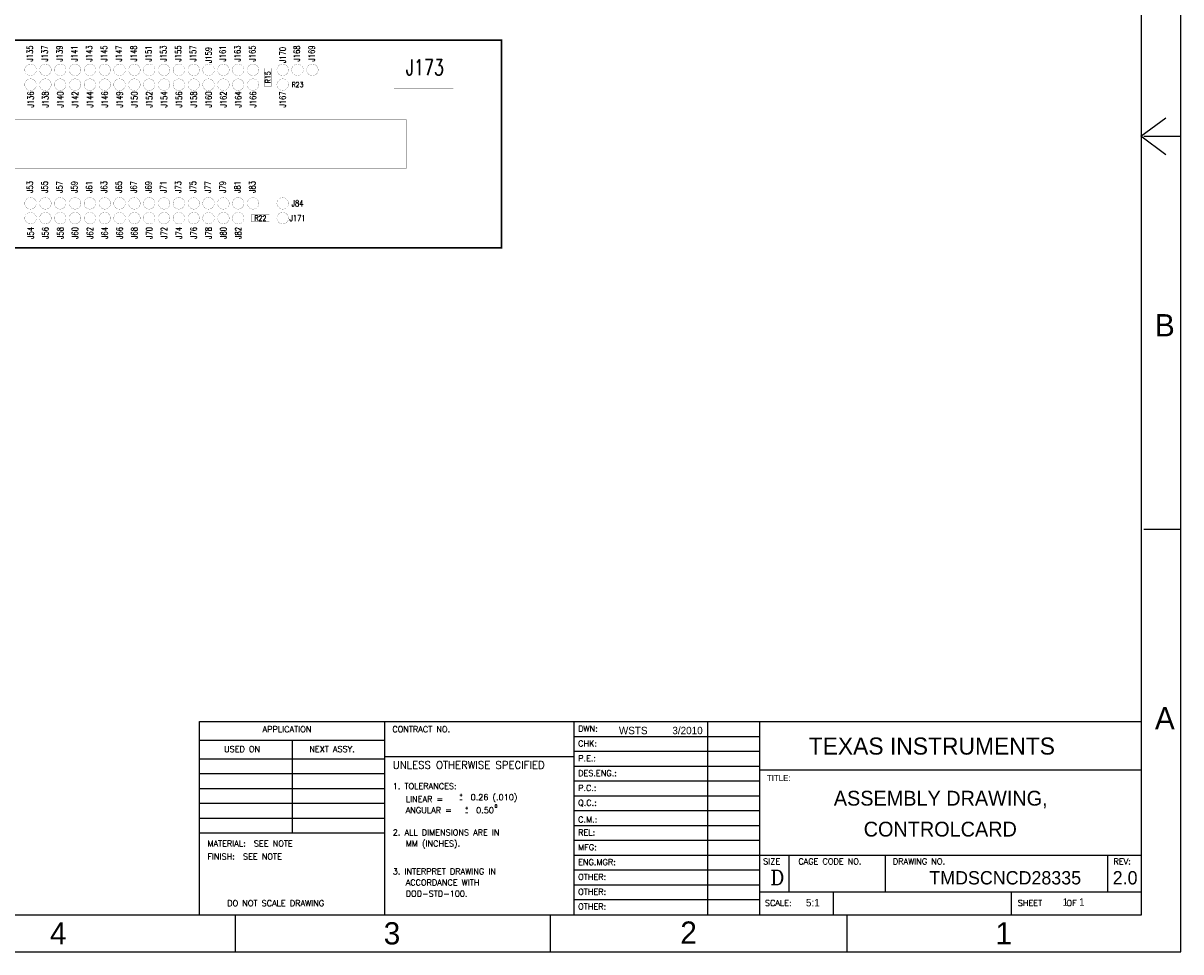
# Model space of a CAD drawing. Extents: x 44.4 to 78.4, y 44.1 to 66.1.
# Tile 5 of 6: x 62.7 to 78.4, y 44.1 to 56.6. Entities that reach past the tile are written whole.
import ezdxf
from ezdxf.enums import TextEntityAlignment as Align

# ---------------------------------------------------------------- set-up
doc = ezdxf.new("R2010")
doc.units = 0
doc.header["$MEASUREMENT"] = 0
doc.layers.get('0').update_dxf_attribs({"linetype": 'CONTINUOUS'})
for name, color, linetype in [('1', 7, 'CONTINUOUS'), ('BOARD_OUTLINE_00', 254, 'CONTINUOUS'), ('PART_NAME_129', 2, 'CONTINUOUS'), ('PART_TOP_2DLINE_129', 2, 'CONTINUOUS')]:
    doc.layers.add(name, color=color, linetype=linetype)
doc.styles.add('COMPLEX', font='COMPLEX')
doc.styles.add('ROMANS', font='ROMANS')
doc.styles.add('TXT', font='txt')
doc.styles.add('W0$001', font='simplex', dxfattribs={"width": 0.75})

# ---------------------------------------------------------------- blocks, each defined once
blk = doc.blocks.new('SMOOTH_0$01')
at = {"const_width": 0.005}
blk.add_lwpolyline([(-0.0025, 0, 1), (0.0025, 0, 1)], format="xyb", close=True, dxfattribs=at)
blk = doc.blocks.new('BOARD_4')
at = {"layer": 'BOARD_OUTLINE_00', "const_width": 0.01}
blk.add_lwpolyline([(-0.025, -0.6125), (7.75, -0.6125), (7.75, -2.0125), (-0.025, -2.0125)], close=True, dxfattribs=at)
at = {"layer": 'BOARD_OUTLINE_00'}
for p in [(-0.025, -0.6125), (7.75, -0.6125), (-0.025, -2.0125), (7.75, -2.0125)]:
    blk.add_blockref('SMOOTH_0$01', p, dxfattribs=at)
blk = doc.blocks.new('PART_BODY_TOP_1')
at = {"layer": 'PART_TOP_2DLINE_129', "const_width": 0.001}
blk.add_lwpolyline([(-0.0391, 0, 1), (0.0391, 0, 1)], format="xyb", close=True, dxfattribs=at)
blk = doc.blocks.new('SYM_TOP_2')
blk.add_blockref('PART_BODY_TOP_1', (0, 0))
blk = doc.blocks.new('PART_TOP_40')
blk.add_blockref('SYM_TOP_2', (0, 0))
at = {"layer": 'PART_NAME_129', "style": 'W0$001', "width": 0.75}
blk.add_text('J135', height=0.042, rotation=90, dxfattribs=at).set_placement((-0.005, 0.11), align=Align.MIDDLE_CENTER)
blk = doc.blocks.new('PART_TOP_41')
blk.add_blockref('SYM_TOP_2', (0, 0))
at = {"layer": 'PART_NAME_129', "style": 'W0$001', "width": 0.75}
blk.add_text('J136', height=0.042, rotation=90, dxfattribs=at).set_placement((0, -0.1), align=Align.MIDDLE_CENTER)
blk = doc.blocks.new('PART_TOP_42')
blk.add_blockref('SYM_TOP_2', (0, 0))
at = {"layer": 'PART_NAME_129', "style": 'W0$001', "width": 0.75}
blk.add_text('J137', height=0.042, rotation=90, dxfattribs=at).set_placement((-0.005, 0.11), align=Align.MIDDLE_CENTER)
blk = doc.blocks.new('PART_TOP_43')
blk.add_blockref('SYM_TOP_2', (0, 0))
at = {"layer": 'PART_NAME_129', "style": 'W0$001', "width": 0.75}
blk.add_text('J138', height=0.042, rotation=90, dxfattribs=at).set_placement((0, -0.1), align=Align.MIDDLE_CENTER)
blk = doc.blocks.new('PART_TOP_44')
blk.add_blockref('SYM_TOP_2', (0, 0))
at = {"layer": 'PART_NAME_129', "style": 'W0$001', "width": 0.75}
blk.add_text('J139', height=0.042, rotation=90, dxfattribs=at).set_placement((-0.005, 0.11), align=Align.MIDDLE_CENTER)
blk = doc.blocks.new('PART_TOP_46')
blk.add_blockref('SYM_TOP_2', (0, 0))
at = {"layer": 'PART_NAME_129', "style": 'W0$001', "width": 0.75}
blk.add_text('J140', height=0.042, rotation=90, dxfattribs=at).set_placement((0, -0.1), align=Align.MIDDLE_CENTER)
blk = doc.blocks.new('PART_TOP_47')
blk.add_blockref('SYM_TOP_2', (0, 0))
at = {"layer": 'PART_NAME_129', "style": 'W0$001', "width": 0.75}
blk.add_text('J141', height=0.042, rotation=90, dxfattribs=at).set_placement((-0.005, 0.11), align=Align.MIDDLE_CENTER)
blk = doc.blocks.new('PART_TOP_48')
blk.add_blockref('SYM_TOP_2', (0, 0))
at = {"layer": 'PART_NAME_129', "style": 'W0$001', "width": 0.75}
blk.add_text('J142', height=0.042, rotation=90, dxfattribs=at).set_placement((0, -0.1), align=Align.MIDDLE_CENTER)
blk = doc.blocks.new('PART_TOP_49')
blk.add_blockref('SYM_TOP_2', (0, 0))
at = {"layer": 'PART_NAME_129', "style": 'W0$001', "width": 0.75}
blk.add_text('J143', height=0.042, rotation=90, dxfattribs=at).set_placement((-0.005, 0.11), align=Align.MIDDLE_CENTER)
blk = doc.blocks.new('PART_TOP_50')
blk.add_blockref('SYM_TOP_2', (0, 0))
at = {"layer": 'PART_NAME_129', "style": 'W0$001', "width": 0.75}
blk.add_text('J144', height=0.042, rotation=90, dxfattribs=at).set_placement((0, -0.1), align=Align.MIDDLE_CENTER)
blk = doc.blocks.new('PART_TOP_51')
blk.add_blockref('SYM_TOP_2', (0, 0))
at = {"layer": 'PART_NAME_129', "style": 'W0$001', "width": 0.75}
blk.add_text('J145', height=0.042, rotation=90, dxfattribs=at).set_placement((-0.005, 0.11), align=Align.MIDDLE_CENTER)
blk = doc.blocks.new('PART_TOP_52')
blk.add_blockref('SYM_TOP_2', (0, 0))
at = {"layer": 'PART_NAME_129', "style": 'W0$001', "width": 0.75}
blk.add_text('J146', height=0.042, rotation=90, dxfattribs=at).set_placement((0, -0.1), align=Align.MIDDLE_CENTER)
blk = doc.blocks.new('PART_TOP_53')
blk.add_blockref('SYM_TOP_2', (0, 0))
at = {"layer": 'PART_NAME_129', "style": 'W0$001', "width": 0.75}
blk.add_text('J147', height=0.042, rotation=90, dxfattribs=at).set_placement((-0.005, 0.11), align=Align.MIDDLE_CENTER)
blk = doc.blocks.new('PART_TOP_54')
blk.add_blockref('SYM_TOP_2', (0, 0))
at = {"layer": 'PART_NAME_129', "style": 'W0$001', "width": 0.75}
blk.add_text('J148', height=0.042, rotation=90, dxfattribs=at).set_placement((-0.005, 0.11), align=Align.MIDDLE_CENTER)
blk = doc.blocks.new('PART_TOP_55')
blk.add_blockref('SYM_TOP_2', (0, 0))
at = {"layer": 'PART_NAME_129', "style": 'W0$001', "width": 0.75}
blk.add_text('J149', height=0.042, rotation=90, dxfattribs=at).set_placement((0, -0.1), align=Align.MIDDLE_CENTER)
blk = doc.blocks.new('PART_TOP_57')
blk.add_blockref('SYM_TOP_2', (0, 0))
at = {"layer": 'PART_NAME_129', "style": 'W0$001', "width": 0.75}
blk.add_text('J150', height=0.042, rotation=90, dxfattribs=at).set_placement((0, -0.1), align=Align.MIDDLE_CENTER)
blk = doc.blocks.new('PART_TOP_58')
blk.add_blockref('SYM_TOP_2', (0, 0))
at = {"layer": 'PART_NAME_129', "style": 'W0$001', "width": 0.75}
blk.add_text('J151', height=0.042, rotation=90, dxfattribs=at).set_placement((-0.005, 0.11), align=Align.MIDDLE_CENTER)
blk = doc.blocks.new('PART_TOP_59')
blk.add_blockref('SYM_TOP_2', (0, 0))
at = {"layer": 'PART_NAME_129', "style": 'W0$001', "width": 0.75}
blk.add_text('J152', height=0.042, rotation=90, dxfattribs=at).set_placement((0, -0.1), align=Align.MIDDLE_CENTER)
blk = doc.blocks.new('PART_TOP_60')
blk.add_blockref('SYM_TOP_2', (0, 0))
at = {"layer": 'PART_NAME_129', "style": 'W0$001', "width": 0.75}
blk.add_text('J153', height=0.042, rotation=90, dxfattribs=at).set_placement((-0.005, 0.11), align=Align.MIDDLE_CENTER)
blk = doc.blocks.new('PART_TOP_61')
blk.add_blockref('SYM_TOP_2', (0, 0))
at = {"layer": 'PART_NAME_129', "style": 'W0$001', "width": 0.75}
blk.add_text('J154', height=0.042, rotation=90, dxfattribs=at).set_placement((0, -0.1), align=Align.MIDDLE_CENTER)
blk = doc.blocks.new('PART_TOP_62')
blk.add_blockref('SYM_TOP_2', (0, 0))
at = {"layer": 'PART_NAME_129', "style": 'W0$001', "width": 0.75}
blk.add_text('J155', height=0.042, rotation=90, dxfattribs=at).set_placement((-0.005, 0.11), align=Align.MIDDLE_CENTER)
blk = doc.blocks.new('PART_TOP_63')
blk.add_blockref('SYM_TOP_2', (0, 0))
at = {"layer": 'PART_NAME_129', "style": 'W0$001', "width": 0.75}
blk.add_text('J156', height=0.042, rotation=90, dxfattribs=at).set_placement((0, -0.1), align=Align.MIDDLE_CENTER)
blk = doc.blocks.new('PART_TOP_64')
blk.add_blockref('SYM_TOP_2', (0, 0))
at = {"layer": 'PART_NAME_129', "style": 'W0$001', "width": 0.75}
blk.add_text('J157', height=0.042, rotation=90, dxfattribs=at).set_placement((-0.005, 0.11), align=Align.MIDDLE_CENTER)
blk = doc.blocks.new('PART_TOP_65')
blk.add_blockref('SYM_TOP_2', (0, 0))
at = {"layer": 'PART_NAME_129', "style": 'W0$001', "width": 0.75}
blk.add_text('J158', height=0.042, rotation=90, dxfattribs=at).set_placement((0, -0.1), align=Align.MIDDLE_CENTER)
blk = doc.blocks.new('PART_TOP_66')
blk.add_blockref('SYM_TOP_2', (0, 0))
at = {"layer": 'PART_NAME_129', "style": 'W0$001', "width": 0.75}
blk.add_text('J159', height=0.042, rotation=90, dxfattribs=at).set_placement((0, 0.1), align=Align.MIDDLE_CENTER)
blk = doc.blocks.new('PART_TOP_68')
blk.add_blockref('SYM_TOP_2', (0, 0))
at = {"layer": 'PART_NAME_129', "style": 'W0$001', "width": 0.75}
blk.add_text('J160', height=0.042, rotation=90, dxfattribs=at).set_placement((0, -0.1), align=Align.MIDDLE_CENTER)
blk = doc.blocks.new('PART_TOP_69')
blk.add_blockref('SYM_TOP_2', (0, 0))
at = {"layer": 'PART_NAME_129', "style": 'W0$001', "width": 0.75}
blk.add_text('J161', height=0.042, rotation=90, dxfattribs=at).set_placement((-0.005, 0.11), align=Align.MIDDLE_CENTER)
blk = doc.blocks.new('PART_TOP_70')
blk.add_blockref('SYM_TOP_2', (0, 0))
at = {"layer": 'PART_NAME_129', "style": 'W0$001', "width": 0.75}
blk.add_text('J162', height=0.042, rotation=90, dxfattribs=at).set_placement((0, -0.1), align=Align.MIDDLE_CENTER)
blk = doc.blocks.new('PART_TOP_71')
blk.add_blockref('SYM_TOP_2', (0, 0))
at = {"layer": 'PART_NAME_129', "style": 'W0$001', "width": 0.75}
blk.add_text('J163', height=0.042, rotation=90, dxfattribs=at).set_placement((-0.005, 0.11), align=Align.MIDDLE_CENTER)
blk = doc.blocks.new('PART_TOP_72')
blk.add_blockref('SYM_TOP_2', (0, 0))
at = {"layer": 'PART_NAME_129', "style": 'W0$001', "width": 0.75}
blk.add_text('J164', height=0.042, rotation=90, dxfattribs=at).set_placement((0, -0.1), align=Align.MIDDLE_CENTER)
blk = doc.blocks.new('PART_TOP_73')
blk.add_blockref('SYM_TOP_2', (0, 0))
at = {"layer": 'PART_NAME_129', "style": 'W0$001', "width": 0.75}
blk.add_text('J165', height=0.042, rotation=90, dxfattribs=at).set_placement((-0.005, 0.11), align=Align.MIDDLE_CENTER)
blk = doc.blocks.new('PART_TOP_74')
blk.add_blockref('SYM_TOP_2', (0, 0))
at = {"layer": 'PART_NAME_129', "style": 'W0$001', "width": 0.75}
blk.add_text('J166', height=0.042, rotation=90, dxfattribs=at).set_placement((0, -0.1), align=Align.MIDDLE_CENTER)
blk = doc.blocks.new('PART_TOP_75')
blk.add_blockref('SYM_TOP_2', (0, 0))
at = {"layer": 'PART_NAME_129', "style": 'W0$001', "width": 0.75}
blk.add_text('J167', height=0.042, rotation=90, dxfattribs=at).set_placement((0, -0.1), align=Align.MIDDLE_CENTER)
blk = doc.blocks.new('PART_TOP_76')
blk.add_blockref('SYM_TOP_2', (0, 0))
at = {"layer": 'PART_NAME_129', "style": 'W0$001', "width": 0.75}
blk.add_text('J168', height=0.042, rotation=90, dxfattribs=at).set_placement((-0.005, 0.11), align=Align.MIDDLE_CENTER)
blk = doc.blocks.new('PART_TOP_77')
blk.add_blockref('SYM_TOP_2', (0, 0))
at = {"layer": 'PART_NAME_129', "style": 'W0$001', "width": 0.75}
blk.add_text('J169', height=0.042, rotation=90, dxfattribs=at).set_placement((-0.005, 0.11), align=Align.MIDDLE_CENTER)
blk = doc.blocks.new('PART_TOP_79')
blk.add_blockref('SYM_TOP_2', (0, 0))
at = {"layer": 'PART_NAME_129', "style": 'W0$001', "width": 0.75}
blk.add_text('J170', height=0.042, rotation=90, dxfattribs=at).set_placement((0, 0.1), align=Align.MIDDLE_CENTER)
blk = doc.blocks.new('PART_TOP_80')
blk.add_blockref('SYM_TOP_2', (0, 0))
at = {"layer": 'PART_NAME_129', "style": 'W0$001', "width": 0.75}
blk.add_text('J171', height=0.042, dxfattribs=at).set_placement((0.1, 0), align=Align.MIDDLE_CENTER)
blk = doc.blocks.new('PART_TOP_120')
blk.add_blockref('SYM_TOP_2', (0, 0))
at = {"layer": 'PART_NAME_129', "style": 'W0$001', "width": 0.75}
blk.add_text('J53', height=0.042, rotation=90, dxfattribs=at).set_placement((-0.005, 0.11), align=Align.MIDDLE_CENTER)
blk = doc.blocks.new('PART_TOP_121')
blk.add_blockref('SYM_TOP_2', (0, 0))
at = {"layer": 'PART_NAME_129', "style": 'W0$001', "width": 0.75}
blk.add_text('J54', height=0.042, rotation=90, dxfattribs=at).set_placement((0, -0.1), align=Align.MIDDLE_CENTER)
blk = doc.blocks.new('PART_TOP_122')
blk.add_blockref('SYM_TOP_2', (0, 0))
at = {"layer": 'PART_NAME_129', "style": 'W0$001', "width": 0.75}
blk.add_text('J55', height=0.042, rotation=90, dxfattribs=at).set_placement((-0.005, 0.11), align=Align.MIDDLE_CENTER)
blk = doc.blocks.new('PART_TOP_123')
blk.add_blockref('SYM_TOP_2', (0, 0))
at = {"layer": 'PART_NAME_129', "style": 'W0$001', "width": 0.75}
blk.add_text('J56', height=0.042, rotation=90, dxfattribs=at).set_placement((0, -0.1), align=Align.MIDDLE_CENTER)
blk = doc.blocks.new('PART_TOP_124')
blk.add_blockref('SYM_TOP_2', (0, 0))
at = {"layer": 'PART_NAME_129', "style": 'W0$001', "width": 0.75}
blk.add_text('J57', height=0.042, rotation=90, dxfattribs=at).set_placement((-0.005, 0.11), align=Align.MIDDLE_CENTER)
blk = doc.blocks.new('PART_TOP_125')
blk.add_blockref('SYM_TOP_2', (0, 0))
at = {"layer": 'PART_NAME_129', "style": 'W0$001', "width": 0.75}
blk.add_text('J58', height=0.042, rotation=90, dxfattribs=at).set_placement((0, -0.1), align=Align.MIDDLE_CENTER)
blk = doc.blocks.new('PART_TOP_126')
blk.add_blockref('SYM_TOP_2', (0, 0))
at = {"layer": 'PART_NAME_129', "style": 'W0$001', "width": 0.75}
blk.add_text('J59', height=0.042, rotation=90, dxfattribs=at).set_placement((-0.005, 0.11), align=Align.MIDDLE_CENTER)
blk = doc.blocks.new('PART_TOP_128')
blk.add_blockref('SYM_TOP_2', (0, 0))
at = {"layer": 'PART_NAME_129', "style": 'W0$001', "width": 0.75}
blk.add_text('J60', height=0.042, rotation=90, dxfattribs=at).set_placement((0, -0.1), align=Align.MIDDLE_CENTER)
blk = doc.blocks.new('PART_TOP_129')
blk.add_blockref('SYM_TOP_2', (0, 0))
at = {"layer": 'PART_NAME_129', "style": 'W0$001', "width": 0.75}
blk.add_text('J61', height=0.042, rotation=90, dxfattribs=at).set_placement((-0.005, 0.11), align=Align.MIDDLE_CENTER)
blk = doc.blocks.new('PART_TOP_130')
blk.add_blockref('SYM_TOP_2', (0, 0))
at = {"layer": 'PART_NAME_129', "style": 'W0$001', "width": 0.75}
blk.add_text('J62', height=0.042, rotation=90, dxfattribs=at).set_placement((0, -0.1), align=Align.MIDDLE_CENTER)
blk = doc.blocks.new('PART_TOP_131')
blk.add_blockref('SYM_TOP_2', (0, 0))
at = {"layer": 'PART_NAME_129', "style": 'W0$001', "width": 0.75}
blk.add_text('J63', height=0.042, rotation=90, dxfattribs=at).set_placement((-0.005, 0.11), align=Align.MIDDLE_CENTER)
blk = doc.blocks.new('PART_TOP_132')
blk.add_blockref('SYM_TOP_2', (0, 0))
at = {"layer": 'PART_NAME_129', "style": 'W0$001', "width": 0.75}
blk.add_text('J64', height=0.042, rotation=90, dxfattribs=at).set_placement((0, -0.1), align=Align.MIDDLE_CENTER)
blk = doc.blocks.new('PART_TOP_133')
blk.add_blockref('SYM_TOP_2', (0, 0))
at = {"layer": 'PART_NAME_129', "style": 'W0$001', "width": 0.75}
blk.add_text('J65', height=0.042, rotation=90, dxfattribs=at).set_placement((-0.005, 0.11), align=Align.MIDDLE_CENTER)
blk = doc.blocks.new('PART_TOP_134')
blk.add_blockref('SYM_TOP_2', (0, 0))
at = {"layer": 'PART_NAME_129', "style": 'W0$001', "width": 0.75}
blk.add_text('J66', height=0.042, rotation=90, dxfattribs=at).set_placement((0, -0.1), align=Align.MIDDLE_CENTER)
blk = doc.blocks.new('PART_TOP_135')
blk.add_blockref('SYM_TOP_2', (0, 0))
at = {"layer": 'PART_NAME_129', "style": 'W0$001', "width": 0.75}
blk.add_text('J67', height=0.042, rotation=90, dxfattribs=at).set_placement((-0.005, 0.11), align=Align.MIDDLE_CENTER)
blk = doc.blocks.new('PART_TOP_136')
blk.add_blockref('SYM_TOP_2', (0, 0))
at = {"layer": 'PART_NAME_129', "style": 'W0$001', "width": 0.75}
blk.add_text('J68', height=0.042, rotation=90, dxfattribs=at).set_placement((0, -0.1), align=Align.MIDDLE_CENTER)
blk = doc.blocks.new('PART_TOP_137')
blk.add_blockref('SYM_TOP_2', (0, 0))
at = {"layer": 'PART_NAME_129', "style": 'W0$001', "width": 0.75}
blk.add_text('J69', height=0.042, rotation=90, dxfattribs=at).set_placement((-0.005, 0.11), align=Align.MIDDLE_CENTER)
blk = doc.blocks.new('PART_TOP_139')
blk.add_blockref('SYM_TOP_2', (0, 0))
at = {"layer": 'PART_NAME_129', "style": 'W0$001', "width": 0.75}
blk.add_text('J70', height=0.042, rotation=90, dxfattribs=at).set_placement((0, -0.1), align=Align.MIDDLE_CENTER)
blk = doc.blocks.new('PART_TOP_140')
blk.add_blockref('SYM_TOP_2', (0, 0))
at = {"layer": 'PART_NAME_129', "style": 'W0$001', "width": 0.75}
blk.add_text('J71', height=0.042, rotation=90, dxfattribs=at).set_placement((-0.005, 0.11), align=Align.MIDDLE_CENTER)
blk = doc.blocks.new('PART_TOP_141')
blk.add_blockref('SYM_TOP_2', (0, 0))
at = {"layer": 'PART_NAME_129', "style": 'W0$001', "width": 0.75}
blk.add_text('J72', height=0.042, rotation=90, dxfattribs=at).set_placement((0, -0.1), align=Align.MIDDLE_CENTER)
blk = doc.blocks.new('PART_TOP_142')
blk.add_blockref('SYM_TOP_2', (0, 0))
at = {"layer": 'PART_NAME_129', "style": 'W0$001', "width": 0.75}
blk.add_text('J73', height=0.042, rotation=90, dxfattribs=at).set_placement((-0.005, 0.11), align=Align.MIDDLE_CENTER)
blk = doc.blocks.new('PART_TOP_143')
blk.add_blockref('SYM_TOP_2', (0, 0))
at = {"layer": 'PART_NAME_129', "style": 'W0$001', "width": 0.75}
blk.add_text('J74', height=0.042, rotation=90, dxfattribs=at).set_placement((0, -0.1), align=Align.MIDDLE_CENTER)
blk = doc.blocks.new('PART_TOP_144')
blk.add_blockref('SYM_TOP_2', (0, 0))
at = {"layer": 'PART_NAME_129', "style": 'W0$001', "width": 0.75}
blk.add_text('J75', height=0.042, rotation=90, dxfattribs=at).set_placement((-0.005, 0.11), align=Align.MIDDLE_CENTER)
blk = doc.blocks.new('PART_TOP_145')
blk.add_blockref('SYM_TOP_2', (0, 0))
at = {"layer": 'PART_NAME_129', "style": 'W0$001', "width": 0.75}
blk.add_text('J76', height=0.042, rotation=90, dxfattribs=at).set_placement((0, -0.1), align=Align.MIDDLE_CENTER)
blk = doc.blocks.new('PART_TOP_146')
blk.add_blockref('SYM_TOP_2', (0, 0))
at = {"layer": 'PART_NAME_129', "style": 'W0$001', "width": 0.75}
blk.add_text('J77', height=0.042, rotation=90, dxfattribs=at).set_placement((-0.005, 0.11), align=Align.MIDDLE_CENTER)
blk = doc.blocks.new('PART_TOP_147')
blk.add_blockref('SYM_TOP_2', (0, 0))
at = {"layer": 'PART_NAME_129', "style": 'W0$001', "width": 0.75}
blk.add_text('J78', height=0.042, rotation=90, dxfattribs=at).set_placement((0, -0.1), align=Align.MIDDLE_CENTER)
blk = doc.blocks.new('PART_TOP_148')
blk.add_blockref('SYM_TOP_2', (0, 0))
at = {"layer": 'PART_NAME_129', "style": 'W0$001', "width": 0.75}
blk.add_text('J79', height=0.042, rotation=90, dxfattribs=at).set_placement((-0.005, 0.11), align=Align.MIDDLE_CENTER)
blk = doc.blocks.new('PART_TOP_150')
blk.add_blockref('SYM_TOP_2', (0, 0))
at = {"layer": 'PART_NAME_129', "style": 'W0$001', "width": 0.75}
blk.add_text('J80', height=0.042, rotation=90, dxfattribs=at).set_placement((0, -0.1), align=Align.MIDDLE_CENTER)
blk = doc.blocks.new('PART_TOP_151')
blk.add_blockref('SYM_TOP_2', (0, 0))
at = {"layer": 'PART_NAME_129', "style": 'W0$001', "width": 0.75}
blk.add_text('J81', height=0.042, rotation=90, dxfattribs=at).set_placement((-0.005, 0.11), align=Align.MIDDLE_CENTER)
blk = doc.blocks.new('PART_TOP_152')
blk.add_blockref('SYM_TOP_2', (0, 0))
at = {"layer": 'PART_NAME_129', "style": 'W0$001', "width": 0.75}
blk.add_text('J82', height=0.042, rotation=90, dxfattribs=at).set_placement((0, -0.1), align=Align.MIDDLE_CENTER)
blk = doc.blocks.new('PART_TOP_153')
blk.add_blockref('SYM_TOP_2', (0, 0))
at = {"layer": 'PART_NAME_129', "style": 'W0$001', "width": 0.75}
blk.add_text('J83', height=0.042, rotation=90, dxfattribs=at).set_placement((-0.005, 0.11), align=Align.MIDDLE_CENTER)
blk = doc.blocks.new('PART_TOP_154')
blk.add_blockref('SYM_TOP_2', (0, 0))
at = {"layer": 'PART_NAME_129', "style": 'W0$001', "width": 0.75}
blk.add_text('J84', height=0.042, dxfattribs=at).set_placement((0.1, 0), align=Align.MIDDLE_CENTER)
blk = doc.blocks.new('SMOOTH_0$001')
at = {"const_width": 0.0005}
blk.add_lwpolyline([(-0.00025, 0, 1), (0.00025, 0, 1)], format="xyb", close=True, dxfattribs=at)
blk = doc.blocks.new('PART_BODY_TOP_2')
at = {"layer": 'PART_TOP_2DLINE_129', "const_width": 0.001}
blk.add_lwpolyline([(-0.96, 0.2), (5.51, 0.2), (5.51, -0.125), (-0.96, -0.125)], close=True, dxfattribs=at)
at = {"layer": 'PART_TOP_2DLINE_129'}
for p in [(-0.96, 0.2), (5.51, 0.2), (-0.96, -0.125), (5.51, -0.125)]:
    blk.add_blockref('SMOOTH_0$001', p, dxfattribs=at)
blk = doc.blocks.new('SYM_TOP_3')
blk.add_blockref('PART_BODY_TOP_2', (0, 0))
blk = doc.blocks.new('PART_TOP_171')
blk.add_blockref('SYM_TOP_3', (0, 0))
at = {"layer": 'PART_NAME_129', "style": 'W0$001', "width": 0.75}
blk.add_text('P1', height=0.07, dxfattribs=at).set_placement((2.23, 0.005))
blk = doc.blocks.new('PART_BODY_TOP_3')
at = {"layer": 'PART_TOP_2DLINE_129', "const_width": 0.001}
blk.add_lwpolyline([(-0.06, -0.025), (0.06, -0.025), (0.06, 0.025), (-0.06, 0.025)], close=True, dxfattribs=at)
at = {"layer": 'PART_TOP_2DLINE_129'}
for p in [(-0.06, 0.025), (0.06, 0.025), (-0.06, -0.025), (0.06, -0.025)]:
    blk.add_blockref('SMOOTH_0$001', p, dxfattribs=at)
blk = doc.blocks.new('SYM_TOP_4')
blk.add_blockref('PART_BODY_TOP_3', (0, 0))
blk = doc.blocks.new('PART_TOP_172')
blk.add_blockref('SYM_TOP_4', (0, 0))
at = {"layer": 'PART_NAME_129', "style": 'W0$001', "width": 0.75}
blk.add_text('R15', height=0.035, dxfattribs=at).set_placement((0, 0.0003), align=Align.MIDDLE_CENTER)
blk = doc.blocks.new('PART_TOP_173')
blk.add_blockref('SYM_TOP_4', (0, 0))
at = {"layer": 'PART_NAME_129', "style": 'W0$001', "width": 0.75}
blk.add_text('R22', height=0.035, dxfattribs=at).set_placement((0, 0.0003), align=Align.MIDDLE_CENTER)
blk = doc.blocks.new('PART_TOP_174')
blk.add_blockref('SYM_TOP_4', (0, 0))
at = {"layer": 'PART_NAME_129', "style": 'W0$001', "width": 0.75}
blk.add_text('R23', height=0.035, dxfattribs=at).set_placement((0, 0.0003), align=Align.MIDDLE_CENTER)
blk = doc.blocks.new('PART_BODY_TOP_107')
at = {"layer": 'PART_TOP_2DLINE_129', "const_width": 0.001}
blk.add_lwpolyline([(0.35, 0.122), (0.35, -0.075), (-0.05, -0.075), (-0.05, 0.122)], close=True, dxfattribs=at)
blk.add_lwpolyline([(0.35, 0.122), (0.35, -0.075), (-0.05, -0.075), (-0.05, 0.122)], close=True, dxfattribs=at)
for points in [[(-0.05, -0.045), (-0.05, -0.128), (0.35, -0.128), (0.35, -0.035)], [(-0.05, -0.045), (-0.05, -0.075), (0.35, -0.075), (0.35, -0.035)]]:
    blk.add_lwpolyline(points, dxfattribs=at)
at = {"layer": 'PART_TOP_2DLINE_129'}
for p in [(-0.05, 0.122), (-0.05, 0.122), (0.35, 0.122), (0.35, 0.122), (-0.05, -0.045), (-0.05, -0.045), (-0.05, -0.075), (-0.05, -0.075), (-0.05, -0.075), (0.35, -0.035), (0.35, -0.035), (0.35, -0.075), (0.35, -0.075), (0.35, -0.075), (-0.05, -0.128), (0.35, -0.128)]:
    blk.add_blockref('SMOOTH_0$001', p, dxfattribs=at)
blk = doc.blocks.new('SYM_TOP_6')
blk.add_blockref('PART_BODY_TOP_107', (0, 0))
blk = doc.blocks.new('PART_TOP_182')
blk.add_blockref('SYM_TOP_6', (0, 0))
at = {"layer": 'PART_NAME_129', "style": 'W0$001', "width": 0.75}
blk.add_text('J173', height=0.105, dxfattribs=at).set_placement((0.1588, 0.0171), align=Align.MIDDLE_CENTER)

msp = doc.modelspace()

# ---------------------------------------------------------------- linework, layer by layer
at = {"layer": '1', "color": 7}
for p, q in [((78.359, 44.076), (78.359, 66.076)), ((77.827, 44.576), (77.827, 65.576)), ((77.859, 55.076), (78.359, 55.076)), ((77.859, 49.776), (78.359, 49.776)), ((65.125, 44.581), (65.125, 47.181)), ((65.126, 47.181), (77.826, 47.181)), ((67.626, 44.581), (67.626, 47.181)), ((70.176, 44.581), (70.176, 47.181)), ((71.98, 44.581), (71.98, 47.181)), ((72.68, 44.581), (72.68, 47.181)), ((65.126, 46.931), (67.626, 46.931)), ((66.376, 46.931), (66.376, 45.681)), ((70.176, 46.981), (72.676, 46.981)), ((65.126, 46.681), (67.626, 46.681)), ((67.626, 46.712), (70.176, 46.712)), ((70.176, 46.781), (72.676, 46.781)), ((70.176, 46.581), (72.676, 46.581)), ((72.676, 46.531), (77.826, 46.531)), ((74.076, 46.531), (74.076, 46.531)), ((65.126, 46.481), (67.626, 46.481)), ((70.176, 46.381), (72.676, 46.381)), ((65.126, 46.281), (67.626, 46.281)), ((65.126, 46.081), (67.626, 46.081)), ((70.176, 46.181), (72.676, 46.181)), ((70.176, 45.981), (72.676, 45.981)), ((65.126, 45.881), (67.626, 45.881)), ((70.176, 45.781), (72.676, 45.781)), ((65.126, 45.681), (67.626, 45.681)), ((70.176, 45.581), (72.676, 45.581)), ((70.176, 45.381), (72.676, 45.381)), ((72.676, 45.381), (77.826, 45.381)), ((73.076, 44.881), (73.076, 45.381)), ((74.376, 44.881), (74.376, 45.381)), ((77.376, 44.881), (77.376, 45.381)), ((70.176, 45.181), (72.676, 45.181)), ((70.176, 44.981), (72.676, 44.981)), ((72.679, 44.884), (77.815, 44.884)), ((73.676, 44.581), (73.676, 44.881)), ((76.076, 44.581), (76.076, 44.881)), ((70.176, 44.781), (72.676, 44.781)), ((44.827, 44.576), (77.827, 44.576)), ((65.609, 44.076), (65.609, 44.576)), ((69.859, 44.076), (69.859, 44.576)), ((73.859, 44.076), (73.859, 44.576)), ((44.359, 44.076), (78.359, 44.076))]:
    msp.add_line(p, q, dxfattribs=at)
at = {"layer": '1', "color": 7, "linetype": 'Continuous'}
for p, q in [((77.817, 55.074), (78.155, 55.322)), ((78.155, 54.826), (77.817, 55.074))]:
    msp.add_line(p, q, dxfattribs=at)
at = {"layer": '1', "color": 7}
msp.add_solid([(78.159, 54.826), (78.159, 55.326), (78.159, 54.826)], dxfattribs=at)

# ---------------------------------------------------------------- block references
at = {"xscale": 2, "yscale": 2, "zscale": 2}
for name, p in [('BOARD_4', (53.697, 57.595)), ('PART_TOP_40', (62.847, 55.97)), ('PART_TOP_42', (63.047, 55.97)), ('PART_TOP_44', (63.247, 55.97)), ('PART_TOP_47', (63.447, 55.97)), ('PART_TOP_49', (63.647, 55.97)), ('PART_TOP_51', (63.847, 55.97)), ('PART_TOP_53', (64.047, 55.97)), ('PART_TOP_54', (64.247, 55.97)), ('PART_TOP_58', (64.447, 55.97)), ('PART_TOP_60', (64.647, 55.97)), ('PART_TOP_62', (64.847, 55.97)), ('PART_TOP_64', (65.047, 55.97)), ('PART_TOP_66', (65.247, 55.97)), ('PART_TOP_69', (65.447, 55.97)), ('PART_TOP_71', (65.647, 55.97)), ('PART_TOP_73', (65.847, 55.97)), ('PART_TOP_79', (66.247, 55.97)), ('PART_TOP_76', (66.447, 55.97)), ('PART_TOP_77', (66.647, 55.97)), ('PART_TOP_182', (67.847, 55.97)), ('PART_TOP_41', (62.847, 55.77)), ('PART_TOP_43', (63.047, 55.77)), ('PART_TOP_46', (63.247, 55.77)), ('PART_TOP_48', (63.447, 55.77)), ('PART_TOP_50', (63.647, 55.77)), ('PART_TOP_52', (63.847, 55.77)), ('PART_TOP_55', (64.047, 55.77)), ('PART_TOP_57', (64.247, 55.77)), ('PART_TOP_59', (64.447, 55.77)), ('PART_TOP_61', (64.647, 55.77)), ('PART_TOP_63', (64.847, 55.77)), ('PART_TOP_65', (65.047, 55.77)), ('PART_TOP_68', (65.247, 55.77)), ('PART_TOP_70', (65.447, 55.77)), ('PART_TOP_72', (65.647, 55.77)), ('PART_TOP_74', (65.847, 55.77)), ('PART_TOP_75', (66.247, 55.77)), ('PART_TOP_174', (66.447, 55.77)), ('PART_TOP_171', (56.897, 54.895)), ('PART_TOP_120', (62.847, 54.17)), ('PART_TOP_122', (63.047, 54.17)), ('PART_TOP_124', (63.247, 54.17)), ('PART_TOP_126', (63.447, 54.17)), ('PART_TOP_129', (63.647, 54.17)), ('PART_TOP_131', (63.847, 54.17)), ('PART_TOP_133', (64.047, 54.17)), ('PART_TOP_135', (64.247, 54.17)), ('PART_TOP_137', (64.447, 54.17)), ('PART_TOP_140', (64.647, 54.17)), ('PART_TOP_142', (64.847, 54.17)), ('PART_TOP_144', (65.047, 54.17)), ('PART_TOP_146', (65.247, 54.17)), ('PART_TOP_148', (65.447, 54.17)), ('PART_TOP_151', (65.647, 54.17)), ('PART_TOP_153', (65.847, 54.17)), ('PART_TOP_154', (66.247, 54.17)), ('PART_TOP_121', (62.847, 53.97)), ('PART_TOP_123', (63.047, 53.97)), ('PART_TOP_125', (63.247, 53.97)), ('PART_TOP_128', (63.447, 53.97)), ('PART_TOP_130', (63.647, 53.97)), ('PART_TOP_132', (63.847, 53.97)), ('PART_TOP_134', (64.047, 53.97)), ('PART_TOP_136', (64.247, 53.97)), ('PART_TOP_139', (64.447, 53.97)), ('PART_TOP_141', (64.647, 53.97)), ('PART_TOP_143', (64.847, 53.97)), ('PART_TOP_145', (65.047, 53.97)), ('PART_TOP_147', (65.247, 53.97)), ('PART_TOP_150', (65.447, 53.97)), ('PART_TOP_152', (65.647, 53.97)), ('PART_TOP_173', (65.947, 53.97)), ('PART_TOP_80', (66.247, 53.97))]:
    msp.add_blockref(name, p, dxfattribs=at)
at = {"xscale": 2, "yscale": 2, "zscale": 2, "rotation": 90}
msp.add_blockref('PART_TOP_172', (66.047, 55.87), dxfattribs=at)

# ---------------------------------------------------------------- texts
at = {"layer": '1', "color": 7}
for s, height, p in [('B', 0.3, (78.009, 52.376)), ('A', 0.3, (78.009, 47.076)), ('WSTS         3/2010', 0.1, (70.781, 47.011)), ('TITLE:', 0.08, (72.776, 46.381)), ('4', 0.3, (63.109, 44.176)), ('3', 0.3, (67.609, 44.176)), ('2', 0.3, (71.609, 44.186)), ('1', 0.3, (75.859, 44.176))]:
    msp.add_text(s, height=height, dxfattribs=at).set_placement(p)
for s, height, style, p in [('APPLICATION', 0.08, 'COMPLEX', (65.976, 47.038)), ('CONTRACT NO.', 0.08, 'COMPLEX', (67.726, 47.038)), ('DWN:', 0.08, 'COMPLEX', (70.231, 47.046)), ('USED ON', 0.08, 'COMPLEX', (65.456, 46.771)), ('NEXT ASSY.', 0.08, 'COMPLEX', (66.606, 46.771)), ('CHK:', 0.08, 'COMPLEX', (70.231, 46.846)), ('P.E.:', 0.08, 'COMPLEX', (70.231, 46.646)), ('UNLESS OTHERWISE SPECIFIED', 0.1, 'ROMANS', (67.731, 46.546)), ('DES.ENG.:', 0.08, 'COMPLEX', (70.231, 46.446)), ('1. TOLERANCES:', 0.08, 'COMPLEX', (67.731, 46.271)), ('P.C.:', 0.08, 'COMPLEX', (70.231, 46.246)), ('LINEAR =', 0.08, 'COMPLEX', (67.906, 46.096)), ('+', 0.04, 'COMPLEX', (68.631, 46.171)), ('-', 0.04, 'COMPLEX', (68.631, 46.107)), ('0.26 (.010)', 0.08, 'COMPLEX', (68.781, 46.121)), ('0', 0.04, 'ROMANS', (69.106, 46.021)), ('Q.C.:', 0.08, 'COMPLEX', (70.231, 46.046)), ('ANGULAR =', 0.08, 'COMPLEX', (67.906, 45.946)), ('+', 0.04, 'COMPLEX', (68.706, 45.996)), ('-', 0.04, 'COMPLEX', (68.706, 45.932)), ('0.50', 0.08, 'COMPLEX', (68.856, 45.946)), ('C.M.:', 0.08, 'COMPLEX', (70.231, 45.821)), ('2. ALL DIMENSIONS ARE IN', 0.08, 'COMPLEX', (67.731, 45.646)), ('REL:', 0.08, 'COMPLEX', (70.231, 45.646)), ('MATERIAL:  SEE NOTE', 0.08, 'COMPLEX', (65.231, 45.496)), ('MM (INCHES).', 0.08, 'COMPLEX', (67.906, 45.496)), ('MFG:', 0.08, 'COMPLEX', (70.231, 45.446)), ('FINISH:  SEE NOTE', 0.08, 'COMPLEX', (65.231, 45.321)), ('ENG.MGR:', 0.08, 'COMPLEX', (70.231, 45.246)), ('SIZE', 0.08, 'COMPLEX', (72.726, 45.256)), ('CAGE CODE NO.', 0.08, 'COMPLEX', (73.201, 45.256)), ('DRAWING NO.', 0.08, 'COMPLEX', (74.476, 45.256)), ('REV:', 0.08, 'COMPLEX', (77.451, 45.256)), ('3. INTERPRET DRAWING IN', 0.08, 'COMPLEX', (67.731, 45.121)), ('OTHER:', 0.08, 'COMPLEX', (70.231, 45.046)), ('D', 0.2, 'COMPLEX', (72.822, 44.978)), ('ACCORDANCE WITH', 0.08, 'COMPLEX', (67.906, 44.971)), ('DOD-STD-100.', 0.08, 'COMPLEX', (67.906, 44.821)), ('OTHER:', 0.08, 'COMPLEX', (70.231, 44.846)), ('DO NOT SCALE DRAWING', 0.08, 'COMPLEX', (65.5, 44.692)), ('OTHER:', 0.08, 'COMPLEX', (70.231, 44.646)), ('SCALE:', 0.08, 'COMPLEX', (72.75, 44.695)), ('SHEET     OF   ', 0.08, 'COMPLEX', (76.16, 44.695))]:
    msp.add_text(s, height=height, dxfattribs=dict(at, style=style)).set_placement(p)
at = {"layer": '1', "color": 7, "linetype": 'Continuous', "style": 'TXT'}
for s, height, p in [('TEXAS INSTRUMENTS', 0.2304, (73.34, 46.736)), ('ASSEMBLY DRAWING,', 0.2, (73.679, 46.048)), ('CONTROLCARD ', 0.2, (74.082, 45.631)), ('TMDSCNCD28335', 0.18, (74.967, 44.985)), ('2.0', 0.18, (77.44, 44.985)), ('5:1', 0.1, (73.303, 44.689)), ('1    1', 0.1, (76.764, 44.698))]:
    msp.add_text(s, height=height, dxfattribs=at).set_placement(p)

doc.saveas('drawing.dxf')
